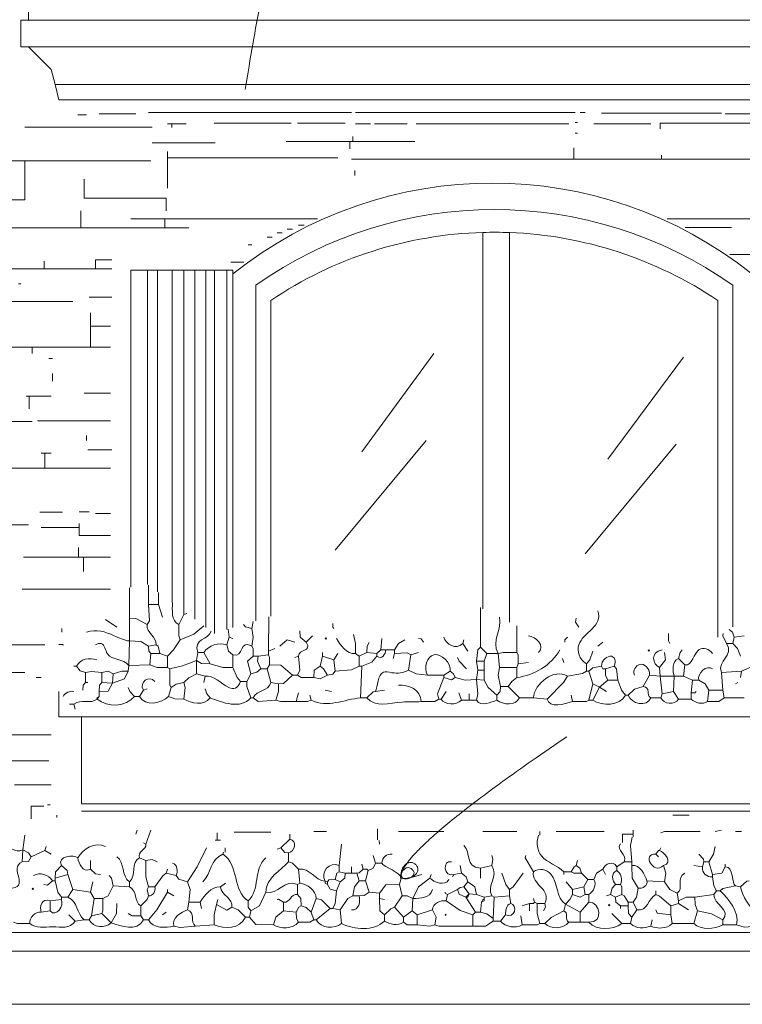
# Model space of a CAD drawing. Header units: millimetres. Extents: x 0 to 19989, y 0 to 8213.
# Tile 6 of 26: x 4023 to 6182, y 0 to 2943. Entities that reach past the tile are written whole.
import ezdxf

# ---------------------------------------------------------------- set-up
doc = ezdxf.new("R2010")
doc.units = ezdxf.units.MM
for name, color, linetype, lineweight in [('ARCH', 7, 'Continuous', 13), ('GLASS', 7, 'Continuous', 13), ('GROUND', 7, 'Continuous', 13), ('LOUVERS', 7, 'Continuous', 13), ('MASONRY', 7, 'Continuous', 13), ('PLANTS', 7, 'Continuous', 13), ('WINDOWS', 7, 'Continuous', 13)]:
    doc.layers.add(name, color=color, linetype=linetype, lineweight=lineweight)

msp = doc.modelspace()

# ---------------------------------------------------------------- linework, layer by layer
at = {"layer": 'ARCH', "color": 7, "lineweight": 13}
for p, q in [((4049.8, 2941.2), (4049.8, 3235.3)), ((4027.1, 2941.2), (4049.8, 2941.2)), ((4027.1, 2862), (4027.1, 2941.2)), ((6776, 2941.2), (4049.8, 2941.2)), ((4049.8, 2862), (4027.1, 2862)), ((6764.7, 2862), (4049.8, 2862)), ((4049.8, 2862), (4117.6, 2794.1)), ((4117.6, 2794.1), (4129, 2748.9)), ((4129, 2748.9), (4140.3, 2703.6)), ((4129, 2748.9), (6696.8, 2748.9)), ((4140.3, 2703.6), (6685.5, 2703.6)), ((4140.3, 859.7), (4140.3, 935.1)), ((4208.1, 859.7), (4140.3, 859.7)), ((6651.6, 859.7), (4208.1, 859.7)), ((4208.1, 599.5), (4208.1, 859.7)), ((6651.6, 599.5), (4208.1, 599.5)), ((4208.1, 576.9), (5995.5, 576.9)), ((5995.5, 576.9), (6651.6, 576.9)), ((2816.7, 214.9), (7873.3, 214.9)), ((2816.7, 158.4), (7873.3, 158.4))]:
    msp.add_line(p, q, dxfattribs=at)
at = {"layer": 'GLASS', "color": 7, "lineweight": 13}
for p, q in [((5045.2, 1651.6), (5260.2, 1945.7)), ((5780.5, 1629), (6006.8, 1934.4)), ((4966.1, 1357.5), (5237.6, 1685.5)), ((5712.7, 1346.2), (5984.2, 1674.2))]:
    msp.add_line(p, q, dxfattribs=at)
at = {"layer": 'GROUND', "color": 7, "lineweight": 13}
msp.add_line((2816.7, 0), (7873.3, 0), dxfattribs=at)
at = {"layer": 'LOUVERS', "color": 7, "lineweight": 13}
for p, q in [((4355.2, 2194.6), (4405.6, 2194.6)), ((4355.2, 1247.3), (4355.2, 2194.6)), ((4405.6, 2194.6), (4435.2, 2194.6)), ((4405.6, 2194.6), (4405.6, 1254.8)), ((4435.2, 2194.6), (4479.2, 2194.6)), ((4435.2, 2194.6), (4435.2, 1233)), ((4479.2, 2194.6), (4513.9, 2194.6)), ((4479.2, 2194.6), (4479.2, 1200.6)), ((4513.9, 2194.6), (4546.7, 2194.6)), ((4513.9, 2194.6), (4513.9, 1175)), ((4546.7, 2194.6), (4579.8, 2194.6)), ((4546.7, 2194.6), (4546.7, 1150.9)), ((4579.8, 2194.6), (4604.9, 2194.6)), ((4579.8, 2194.6), (4579.8, 1126.5)), ((4604.9, 2194.6), (4641.8, 2194.6)), ((4604.9, 2194.6), (4604.9, 1108.8)), ((4641.8, 2194.6), (4660.6, 2194.6)), ((4641.8, 2194.6), (4641.8, 1120.1)), ((4660.6, 2194.6), (4660.6, 2183.3)), ((4660.6, 2183.3), (4660.6, 1125.8))]:
    msp.add_line(p, q, dxfattribs=at)
at = {"layer": 'MASONRY', "color": 7, "lineweight": 13}
for p, q in [((4223.2, 2658.4), (4196.8, 2658.4)), ((4260.9, 2662.1), (4370.3, 2662.1)), ((4562.6, 2665.9), (4408, 2665.9)), ((5015.1, 2665.9), (4562.6, 2665.9)), ((5682.5, 2665.9), (5026.4, 2665.9)), ((5712.7, 2665.9), (5697.6, 2665.9)), ((5761.7, 2664), (6119.9, 2664)), ((6342.4, 2662.1), (6131.2, 2662.1)), ((4038.5, 2621.9), (4407.8, 2621.9)), ((4407.8, 2621.9), (4419.3, 2621.9)), ((4464.6, 2632), (4477.8, 2632)), ((4477.8, 2632), (4477.8, 2620.7)), ((4477.8, 2632), (4521.1, 2632)), ((4604.1, 2633.9), (4834.1, 2633.9)), ((4852.9, 2633.9), (4996.2, 2633.9)), ((5071.6, 2632), (5026.4, 2632)), ((5083, 2632), (5181, 2632)), ((5663.6, 2632), (5207.4, 2632)), ((5690, 2635.7), (5682.5, 2635.7)), ((5814.5, 2632), (5739.1, 2632)), ((5908.7, 2632), (5814.5, 2632)), ((5937, 2616.9), (5937, 2633.9)), ((5937, 2633.9), (6425.3, 2633.9)), ((5018.9, 2594.3), (5018.9, 2579.2)), ((5690, 2603.7), (5682.5, 2603.7)), ((4607.8, 2575.4), (4419.3, 2575.4)), ((4819, 2579.2), (4834.1, 2579.2)), ((4834.1, 2579.2), (5009.4, 2579.2)), ((5009.4, 2556.6), (5009.4, 2579.2)), ((5009.4, 2579.2), (5018.9, 2579.2)), ((5018.9, 2579.2), (5203.6, 2579.2)), ((4464.6, 2549), (4464.6, 2530.2)), ((5678.7, 2526.4), (5678.7, 2560.3)), ((5940.8, 2537.7), (5940.8, 2526.4)), ((3983.8, 2520.7), (4038.5, 2520.7)), ((4038.5, 2520.7), (4038.5, 2424.6)), ((4038.5, 2520.7), (4415.5, 2520.7)), ((4464.6, 2439.7), (4464.6, 2530.2)), ((4973.6, 2530.2), (4464.6, 2530.2)), ((5678.7, 2526.4), (5015.1, 2526.4)), ((5678.7, 2526.4), (5940.8, 2526.4)), ((6293.4, 2526.4), (5940.8, 2526.4)), ((5024.5, 2477.4), (5024.5, 2492.5)), ((4215.8, 2466.1), (4215.8, 2410)), ((4038.5, 2424.6), (4038.5, 2404.4)), ((4038.5, 2404.4), (3782.1, 2404.4)), ((4215.8, 2410), (4460.8, 2410)), ((4460.8, 2410), (4460.8, 2386.9)), ((4460.8, 2386.9), (4460.8, 2371.8)), ((4206.3, 2320.9), (4206.3, 2371.8)), ((4374.1, 2348.1), (4355.3, 2348.1)), ((4457, 2348.1), (4374.1, 2348.1)), ((4457, 2349.2), (4457, 2348.1)), ((4472.1, 2348.1), (4457, 2348.1)), ((4457, 2348.1), (4457, 2320.9)), ((4766.2, 2348.1), (4472.1, 2348.1)), ((4912.9, 2348.1), (4766.2, 2348.1)), ((4856.7, 2329.1), (4873.5, 2329.1)), ((6097.3, 2348.1), (5958.1, 2348.1)), ((6459.3, 2348.1), (6097.3, 2348.1)), ((4206.3, 2320.9), (3981.9, 2320.9)), ((4206.3, 2320.9), (4457, 2320.9)), ((4528.7, 2320.9), (4457, 2320.9)), ((4792.6, 2305.8), (4807.7, 2305.8)), ((4822.8, 2317.1), (4837.9, 2317.1)), ((6150.1, 2321.8), (6011.8, 2321.8)), ((4717.2, 2270), (4705.9, 2270)), ((4762.4, 2292.6), (4777.5, 2292.6)), ((6251.9, 2241.4), (6145.4, 2241.4)), ((4096.9, 2198.3), (4096.9, 2221)), ((4298.6, 2225.5), (4249.6, 2225.5)), ((4249.6, 2225.5), (4249.6, 2198.3)), ((4692.8, 2218), (4654, 2218)), ((4096.9, 2198.3), (3563.3, 2198.3)), ((4096.9, 2198.3), (4249.6, 2198.3)), ((4298.6, 2198.3), (4249.6, 2198.3)), ((4027.1, 2153.1), (4019.6, 2153.1)), ((3970.6, 2100.3), (4181.7, 2100.3)), ((4230.8, 2113.5), (4298.6, 2113.5)), ((4234.5, 2066.4), (4234.5, 2026.8)), ((4234.5, 2026.8), (4234.5, 1964.6)), ((4294.9, 2026.8), (4234.5, 2026.8)), ((4061.1, 1964.6), (4000.8, 1964.6)), ((4061.1, 1964.6), (4061.1, 1945.7)), ((4061.1, 1964.6), (4234.5, 1964.6)), ((4294.9, 1964.6), (4234.5, 1964.6)), ((4121.4, 1930.6), (4110.1, 1930.6)), ((4121.4, 1885.4), (4121.4, 1862.7)), ((4215.7, 1826.9), (4294.9, 1826.9)), ((4042.2, 1817.5), (4051.7, 1817.5)), ((4051.7, 1779.8), (4051.7, 1817.5)), ((4064.9, 1817.5), (4051.7, 1817.5)), ((4117.6, 1817.5), (4064.9, 1817.5)), ((3966.8, 1742.1), (4061.1, 1742.1)), ((4076.2, 1744), (4294.9, 1744)), ((4223.2, 1700.6), (4223.2, 1685.5)), ((4298.6, 1657.2), (4227, 1657.2)), ((4087.5, 1647.8), (4098.8, 1647.8)), ((4098.8, 1602.7), (4098.8, 1647.8)), ((4098.8, 1647.8), (4117.6, 1647.8)), ((4098.8, 1602.7), (3981.9, 1602.7)), ((4098.8, 1602.7), (4294.9, 1602.7)), ((4200.6, 1472.5), (4230.8, 1472.5)), ((4151.6, 1470.6), (4083.7, 1470.6)), ((4294.9, 1466.8), (4249.6, 1466.8)), ((3893.3, 1432.9), (4049.8, 1432.9)), ((4087.5, 1425.3), (4200.6, 1425.3)), ((4200.6, 1425.3), (4200.6, 1436.7)), ((4200.6, 1425.3), (4200.6, 1401.4)), ((4200.6, 1401.4), (4294.9, 1401.4)), ((4198.7, 1365), (4198.7, 1336.7)), ((4034.7, 1336.7), (4198.7, 1336.7)), ((4213.8, 1336.7), (4198.7, 1336.7)), ((4213.8, 1336.7), (4213.8, 1293.4)), ((4213.8, 1336.7), (4294.9, 1336.7)), ((4030.9, 1240.6), (4294.9, 1240.6)), ((4149.7, 1123.7), (4149.7, 1112.4)), ((4098.8, 1074.7), (3980, 1074.7)), ((4152.6, 1075.8), (4140.3, 1075.8)), ((3729.3, 991.7), (4038.5, 991.7)), ((4087.5, 976.6), (4072.4, 976.6)), ((4117.6, 805.1), (3889.5, 805.1)), ((3601.1, 727.8), (4110.1, 727.8)), ((4117.6, 656.1), (4008.3, 656.1)), ((4095, 591.9), (4057.3, 591.9)), ((4057.3, 591.9), (4057.3, 554.3)), ((4106.3, 595.8), (4113.9, 595.8)), ((4134.6, 558.1), (4134.6, 565.6)), ((4613.5, 512.8), (4613.5, 490.2)), ((4664.4, 514.7), (4773.8, 514.7)), ((5092.1, 524.1), (5092.1, 492.1)), ((5290.3, 516.6), (5154.6, 516.6)), ((5577.1, 516.6), (5577.1, 505.3)), ((5625.9, 516.6), (5769.2, 516.6)), ((5856, 509), (5823.8, 509)), ((5823.8, 509), (5823.8, 483.3)), ((5856, 520.4), (5856, 509)), ((5856, 500.8), (5856, 509)), ((6161.4, 516.6), (6180.2, 516.6)), ((4607.8, 490.2), (4613.5, 490.2)), ((4613.5, 490.2), (4622.9, 490.2)), ((4637.1, 467.6), (4637.1, 454.8))]:
    msp.add_line(p, q, dxfattribs=at)
at = {"layer": 'PLANTS', "color": 7, "lineweight": 13}
for points in [[(4351.8, 1245.3), (4351.4, 1153.8)], [(4408, 1195.3), (4408, 1253.1)], [(4438.2, 1230.8), (4438.2, 1195.3)], [(4408, 1195.3), (4411.6, 1146.3), (4404.2, 1135)], [(4408, 1195.3), (4438.2, 1195.3)], [(4438.2, 1195.3), (4449.5, 1157.6)], [(5399.7, 1185.9), (5399.7, 1067.1)], [(4279.8, 1150.1), (4313.7, 1127.5)], [(4404.2, 1135), (4370.3, 1152.8), (4351.4, 1153.8)], [(4351.4, 1086), (4351.4, 1153.8)], [(4513.6, 1165.2), (4498.5, 1135)], [(4513.6, 1165.2), (4513.6, 1175.2)], [(4513.6, 1165.2), (4522.6, 1168.6)], [(4767.4, 1158.3), (4766.2, 1055.8)], [(5693.8, 1127.5), (5683.8, 1142.5), (5686.3, 1153.8)], [(4502.3, 1089.7), (4498.6, 1101.1), (4498.5, 1135)], [(4573.3, 1131.3), (4543.7, 1105.9), (4502.3, 1089.7)], [(4646, 1121.4), (4649.3, 1097.3)], [(4691.9, 1135.3), (4698.3, 1128.5), (4717.2, 1123.7)], [(4720.6, 1144.1), (4717.2, 1123.7)], [(4717.2, 1070.9), (4721, 1097.3), (4717.2, 1123.7)], [(4958.5, 1138.2), (4958.5, 1127.5), (4962.3, 1123.7)], [(5509, 1052), (5509, 1131.2)], [(6142.6, 1120.5), (6152.6, 1112.2), (6157.6, 1097.3)], [(4502.3, 1089.7), (4483.3, 1059.6), (4464.6, 1040.7)], [(4641.8, 1074.7), (4649.3, 1097.3)], [(4660.6, 1093.5), (4649.3, 1097.3)], [(4800.2, 1070.9), (4822.8, 1089.6), (4845.4, 1082.2)], [(4879.3, 1082.2), (4861.7, 1097.3), (4860.5, 1116.1)], [(4898.2, 1101.1), (4879.3, 1082.2)], [(5020.3, 1105.6), (5026.2, 1078.4), (5026.4, 1048.3)], [(5105.5, 1093.1), (5101.8, 1059.6)], [(5173.5, 1089.7), (5154.7, 1078.3), (5143.3, 1059.6)], [(5214.9, 1093.5), (5222.5, 1092.3), (5230, 1082.2)], [(5350.7, 1089.7), (5346.9, 1078.4)], [(5652.3, 1082.2), (5652.3, 1089.7), (5659.9, 1097.3)], [(5961.5, 1108.6), (5961.7, 1086), (5965.3, 1078.4)], [(6135, 1078.4), (6123.8, 1101.1), (6125, 1108.5)], [(6153.8, 1078.4), (6157.6, 1097.3)], [(6187.8, 1101.1), (6157.6, 1097.3)], [(4155.4, 1074.7), (4152.6, 1073.3)], [(4349.5, 1012.4), (4351.4, 1086)], [(4351.4, 1086), (4385.4, 1084.9), (4408, 1070.9)], [(4430.6, 1074.7), (4408, 1070.9)], [(4415.5, 1048.3), (4409.2, 1055.8), (4408, 1070.9)], [(4441.9, 1048.3), (4437, 1070.7), (4430.6, 1074.7)], [(4660.6, 1044.5), (4646.7, 1055.8), (4641.8, 1074.7)], [(4717.2, 1070.9), (4720.8, 1063.3), (4721, 1040.7)], [(4785.1, 1063.3), (4766.2, 1055.8)], [(5067.2, 1081), (5061.4, 1070.9), (5060.3, 1052)], [(5101.8, 1059.6), (5090.5, 1048.3)], [(5101.8, 1059.6), (5116.9, 1059.6)], [(5143.3, 1059.6), (5116.9, 1059.6)], [(5143.3, 1048.3), (5143.3, 1059.6)], [(5362, 1055.8), (5346.9, 1078.4)], [(5388.4, 1025.6), (5392.3, 1059.6), (5399.7, 1067.1)], [(5418.6, 1048.3), (5399.7, 1067.1)], [(5750.4, 1070.9), (5765.5, 1082.2)], [(5991.7, 1033.2), (5996.7, 1052), (6003, 1059.6)], [(6153.8, 1078.4), (6135, 1078.4)], [(6153.8, 1078.4), (6167.9, 1063.3), (6176.5, 1040.7)], [(4411.8, 1014.3), (4415.5, 1048.3)], [(4441.9, 1048.3), (4415.5, 1048.3)], [(4441.9, 1048.3), (4464.6, 1040.7)], [(4464.6, 1006.8), (4464.6, 1040.7)], [(4551.3, 1027.5), (4555.1, 1052)], [(4573.9, 1052), (4555.1, 1052)], [(4592.8, 1018.1), (4573.9, 1052)], [(4660.6, 1006.8), (4660.6, 1044.5)], [(4713.4, 987.9), (4703.5, 1025.6), (4721, 1040.7)], [(4736, 1040.7), (4721, 1040.7)], [(4736, 1040.7), (4733.5, 1025.6), (4743.6, 1003)], [(4766.2, 1044.5), (4736, 1040.7)], [(4766.2, 1044.5), (4766.2, 1055.8)], [(4766.2, 1044.5), (4769.8, 1036.9), (4770, 1014.3)], [(4845.4, 1037), (4856.7, 1040.7)], [(4856.7, 1040.7), (4860.3, 999.2), (4852.9, 984.2)], [(4928.4, 1040.7), (4920.8, 1010.6)], [(4928.4, 1040.7), (4928.4, 1052)], [(4928.4, 1040.7), (4962.3, 1029.4)], [(4973.6, 1048.3), (4962.3, 1029.4)], [(5037.7, 1040.7), (5026.4, 1048.3)], [(5037.7, 1040.7), (5060.3, 1052)], [(5037.7, 1040.7), (5037.7, 1010.6)], [(5045.2, 1010.6), (5075.3, 1022.9), (5090.5, 1040.7)], [(5060.3, 1052), (5090.5, 1048.3)], [(5090.5, 1040.7), (5090.5, 1048.3)], [(5143.3, 1048.3), (5139.5, 1033.2)], [(5192.3, 1044.5), (5181, 1050.8), (5143.3, 1048.3)], [(5192.3, 1044.5), (5184.8, 999.2)], [(5214.9, 1052), (5192.3, 1044.5)], [(5358.2, 1003), (5335.8, 1025.6), (5331.8, 1037)], [(5418.6, 1048.3), (5411, 1025.6)], [(5418.6, 1048.3), (5452.5, 1048.3)], [(5509, 1052), (5467.6, 1051.9), (5452.5, 1048.3)], [(5456.3, 1006.8), (5452.5, 1048.3)], [(5512.8, 1018.1), (5512.7, 1044.5), (5509, 1052)], [(5648.6, 1021.9), (5644.8, 1033.2)], [(5716.4, 1018.1), (5726.5, 1029.4), (5735.3, 1055.8)], [(5935.1, 1006.8), (5952.8, 1029.4), (5950.2, 1052)], [(5991.7, 1033.2), (6010.6, 1014.3)], [(4185.5, 1010.6), (4193.1, 1010.6)], [(4193.1, 1010.6), (4204.4, 996.5), (4219.5, 991.7)], [(4349.5, 1012.4), (4347.7, 995.5)], [(4349.5, 1012.4), (4411.8, 1014.3)], [(4411.8, 1014.3), (4434.4, 1006.9), (4464.6, 1006.8)], [(4472.1, 1003), (4464.6, 1006.8)], [(4472.1, 1003), (4509.8, 1011.8), (4551.3, 1027.5)], [(4475.9, 946.5), (4472.2, 954), (4472.1, 1003)], [(4592.8, 1018.1), (4566.4, 1018.3), (4551.3, 1027.5)], [(4551.3, 987.9), (4551.3, 1027.5)], [(4592.8, 1018.1), (4630.5, 1006.9), (4660.6, 1006.8)], [(4683.3, 965.3), (4673, 976.6), (4660.6, 1006.8)], [(4713.4, 987.9), (4732.3, 992.6), (4743.6, 1003)], [(4743.6, 1003), (4762.4, 1003)], [(4770, 1014.3), (4762.4, 1003)], [(4773.8, 961.5), (4762.4, 1003)], [(4770, 1014.3), (4803.9, 1013.3), (4837.9, 984.2)], [(4902, 976.6), (4903.2, 999.2), (4920.8, 1010.6)], [(4920.8, 1010.6), (4931.1, 1002.9), (4943.4, 984.2)], [(4962.3, 1029.4), (4966.1, 995.5)], [(5037.7, 1010.6), (5015.1, 999.4), (4966.1, 995.5)], [(5045.2, 1010.6), (5037.7, 1010.6)], [(5041.5, 916.3), (5045.2, 1010.6)], [(5388.4, 1025.6), (5411, 1025.6)], [(5388.4, 1025.6), (5392.2, 999.2)], [(5411, 1025.6), (5411, 999.2)], [(5456.3, 1006.8), (5452.6, 984.2), (5460, 950.2)], [(5456.3, 1006.8), (5509, 1006.8)], [(5512.8, 1018.1), (5509, 1006.8)], [(5509, 1006.8), (5509, 976.6)], [(5512.8, 1018.1), (5543, 1021.9)], [(5716.4, 1018.1), (5716.4, 995.5)], [(5761.7, 1010.6), (5735.3, 1005.6), (5724, 995.5)], [(5761.7, 1010.6), (5765.5, 1003), (5773, 1003)], [(5799.4, 1010.6), (5773, 1003)], [(5780.5, 969.1), (5773.1, 984.2), (5773, 1003)], [(5810.7, 969.1), (5806.8, 1003), (5799.4, 1010.6)], [(5935.1, 1006.8), (5937, 980.4)], [(6006.8, 980.4), (6010.6, 1014.3)], [(6240.6, 1001.1), (6214.2, 1010.4), (6180.2, 995.5)], [(4268.5, 991.7), (4238.3, 995.2), (4219.5, 991.7)], [(4219.5, 991.7), (4219.5, 961.5)], [(4268.5, 991.7), (4287.3, 995.3), (4302.4, 987.9)], [(4268.5, 991.7), (4268.5, 961.5)], [(4300.5, 959.7), (4336.2, 973), (4347.7, 995.5)], [(4302.4, 987.9), (4300.5, 959.7)], [(4302.4, 987.9), (4328.8, 995.3), (4347.7, 995.5)], [(4513.6, 961.5), (4528.7, 975.6), (4551.3, 987.9)], [(4551.3, 987.9), (4577.7, 980.4)], [(4573.9, 961.5), (4577.7, 980.4)], [(4713.4, 987.9), (4702.1, 965.3)], [(4796.4, 957.8), (4811.5, 959), (4837.9, 984.2)], [(4852.9, 984.2), (4837.9, 984.2)], [(4902, 976.6), (4864.3, 976.8), (4852.9, 984.2)], [(4902, 976.6), (4920.8, 973), (4943.4, 984.2)], [(4943.4, 984.2), (4958.5, 987), (4966.1, 995.5)], [(5184.8, 999.2), (5207.4, 988.1), (5241.3, 984.2)], [(5241.3, 984.2), (5290.3, 984.2)], [(5275.3, 912.5), (5271.6, 927.6), (5290.3, 976.6)], [(5290.3, 984.2), (5309.2, 995.5)], [(5290.3, 984.2), (5290.3, 976.6)], [(5290.3, 976.6), (5313, 970.3), (5324.3, 976.6)], [(5309.2, 995.5), (5319.5, 987.8), (5324.3, 976.6)], [(5388.4, 971), (5354.4, 969.2), (5324.3, 976.6)], [(5388.4, 971), (5392.2, 999.2)], [(5392.2, 999.2), (5411, 999.2)], [(5411, 969.1), (5411, 999.2)], [(5482.7, 950.2), (5494, 965.3), (5509, 976.6)], [(5599.5, 912.5), (5648.4, 961.5), (5659.9, 980.4)], [(5659.9, 980.4), (5705.1, 989), (5716.4, 995.5)], [(5724, 995.5), (5716.4, 995.5)], [(5724, 995.5), (5735.3, 957.8)], [(5886.1, 950.2), (5905, 984.2)], [(5905, 984.2), (5937, 980.4)], [(5978.5, 980.4), (5937, 980.4)], [(5942.7, 927.6), (5937, 980.4)], [(5978.5, 980.4), (5976.6, 935.1)], [(5978.5, 980.4), (6006.8, 980.4)], [(6006.8, 980.4), (6033.2, 969.1)], [(6180.2, 995.5), (6119.9, 991.7)], [(6123.7, 938.9), (6119.9, 991.7)], [(6180.2, 995.5), (6176.5, 976.6)], [(4211.9, 938.9), (4213, 954), (4219.5, 961.5)], [(4227, 961.5), (4219.5, 961.5)], [(4268.5, 961.5), (4262.1, 954), (4260.9, 935.1)], [(4300.5, 959.7), (4287.3, 936.3), (4260.9, 935.1)], [(4268.5, 961.5), (4300.5, 959.7)], [(4347.7, 946.5), (4352.5, 935.1), (4366.5, 920.1)], [(4392.9, 938.9), (4404.2, 942.7)], [(4475.9, 946.5), (4468.3, 920.1)], [(4475.9, 946.5), (4491, 956.6), (4513.6, 961.5)], [(4513.6, 961.5), (4517.3, 946.5), (4513.6, 912.5)], [(4592.8, 916.3), (4582.5, 927.6), (4577.7, 942.7)], [(4683.3, 965.3), (4702.1, 965.3)], [(4702.1, 965.3), (4702.3, 950.2), (4713.4, 916.3)], [(4773.8, 961.5), (4796.4, 957.8)], [(4796.4, 957.8), (4796.2, 935.1), (4788.8, 908.7)], [(5411, 969.1), (5388.4, 971)], [(5388.4, 908.7), (5392.2, 927.6), (5388.4, 971)], [(5448.7, 923.8), (5422.5, 946.5), (5411, 969.1)], [(5448.7, 923.8), (5458.8, 935.1), (5460, 950.2)], [(5482.7, 950.2), (5460, 950.2)], [(5482.7, 950.2), (5516.6, 916.3)], [(5724, 908.7), (5735.3, 957.8)], [(5756, 948.3), (5735.3, 957.8)], [(5735.3, 908.7), (5756, 948.3)], [(5756, 948.3), (5780.5, 969.1)], [(5756, 948.3), (5776.8, 935.1)], [(5780.5, 969.1), (5810.7, 969.1)], [(5833.3, 923.8), (5821.1, 938.9), (5810.7, 969.1)], [(5886.1, 950.2), (5859.7, 941.5), (5840.9, 923.8)], [(6029.4, 931.4), (6033.2, 969.1)], [(6033.2, 969.1), (6052, 969.1)], [(6082.2, 938.9), (6070.9, 957.8), (6052, 969.1)], [(6168.9, 961.5), (6161.4, 957.8)], [(4260.9, 920.1), (4253.4, 916.3), (4255.3, 912.5)], [(4260.9, 920.1), (4255.3, 912.5)], [(4260.9, 920.1), (4260.9, 935.1)], [(4381.6, 920.1), (4366.5, 920.1)], [(4381.6, 920.1), (4392.9, 938.9)], [(4513.6, 912.5), (4487.2, 912.7), (4468.3, 920.1)], [(4721, 916.3), (4713.4, 916.3)], [(4721, 916.3), (4736, 905.1), (4788.8, 908.7)], [(4849.2, 905), (4856.7, 931.4)], [(4894.4, 908.7), (4890.6, 923.8)], [(4954.8, 935.1), (4935.9, 938.9)], [(5041.5, 916.3), (5060.3, 916.3)], [(5060.3, 916.3), (5079.2, 933.9), (5086.7, 935.1)], [(5113.1, 938.9), (5086.7, 935.1)], [(5275.3, 912.5), (5264, 905.1), (5222.5, 905)], [(5275.3, 912.5), (5282.8, 912.5)], [(5297.9, 935.1), (5282.8, 912.5)], [(5343.1, 908.7), (5335.6, 931.4)], [(5365.8, 927.6), (5365.8, 908.7)], [(5448.7, 923.8), (5448.7, 908.7)], [(5516.6, 916.3), (5558.1, 916.3)], [(5599.5, 912.5), (5558.1, 916.3)], [(5675, 905), (5671.2, 923.8)], [(5833.3, 923.8), (5840.9, 923.8)], [(5938.9, 916.3), (5908.7, 916.3)], [(5942.7, 927.6), (5938.9, 916.3)], [(5942.7, 927.6), (5976.6, 935.1)], [(5976.6, 935.1), (5991.7, 912.5)], [(6029.4, 912.5), (5991.7, 912.5)], [(6044.5, 935.1), (6040.7, 931.4), (6029.4, 931.4)], [(6029.4, 931.4), (6029.4, 912.5)], [(6078.4, 905), (6082.2, 938.9)], [(6078.4, 905), (6112.4, 905.1), (6127.5, 916.3)], [(6123.7, 938.9), (6082.2, 938.9)], [(6123.7, 938.9), (6127.5, 916.3)], [(6187.8, 916.3), (6127.5, 916.3)], [(4172.6, 897.4), (4185.5, 897.4)], [(4189.4, 882.4), (4185.5, 897.4)], [(4849.2, 905), (4803.9, 905.1), (4788.8, 908.7)], [(4894.4, 908.7), (4883.1, 905.1), (4849.2, 905)], [(5343.1, 908.7), (5365.8, 908.7)], [(5388.4, 908.7), (5365.8, 908.7)], [(5675, 905), (5716.4, 905.1), (5724, 908.7)], [(5735.3, 908.7), (5724, 908.7)], [(5974.7, 565.6), (6023.1, 565.6)], [(4032.8, 461.9), (4038.5, 505.3)], [(4370.3, 509), (4374.1, 520.4)], [(4400.5, 478.9), (4415.5, 520.4)], [(4830.3, 509), (4830.3, 494)], [(4902, 516.6), (4939.7, 516.6)], [(5407.2, 516.6), (5509, 516.6)], [(6055.8, 516.6), (5950.2, 516.6), (5938.9, 512.8)], [(6101.1, 516.6), (6119.9, 520.4)], [(4098.8, 460), (4102.6, 471.3)], [(4400.5, 478.9), (4392.9, 482.7)], [(4803.9, 467.6), (4830.3, 494)], [(4984.9, 478.9), (4977.4, 414.8)], [(5097.5, 490), (5098, 478.9)], [(5852.2, 426.1), (5848.6, 475.1), (5853.3, 499.4)], [(6082.2, 426.1), (6096.2, 448.7), (6101.1, 471.3)], [(4030.9, 426.1), (4032.8, 461.9)], [(4032.8, 461.9), (4049.6, 452.3), (4057.3, 441.2)], [(4098.8, 460), (4057.3, 441.2)], [(4098.8, 460), (4117.6, 448.7)], [(4524.9, 365.8), (4554, 411), (4581.4, 467.6)], [(4632.5, 454.8), (4630.5, 448.7)], [(4792.6, 463.8), (4803.9, 467.6)], [(4826.5, 452.5), (4815.4, 453.7), (4803.9, 467.6)], [(4826.5, 452.5), (4826.5, 426.1)], [(5086.7, 422.3), (5079.2, 444.9)], [(5433.6, 444.9), (5437.1, 433.6), (5433.6, 414.8)], [(5535.4, 444.9), (5533.9, 437.4), (5558.1, 395.9)], [(5923.8, 448.7), (5931.4, 460), (5935.1, 460)], [(5923.8, 448.7), (5931.4, 441.2)], [(5938.9, 467.6), (5935.1, 460)], [(6067.1, 426.1), (6065.9, 433.6), (6052, 448.7)], [(4030.9, 426.1), (4049.8, 427.3), (4057.3, 441.2)], [(4147.8, 414.8), (4130.2, 395.9), (4129, 377.1)], [(4166.7, 388.4), (4165.5, 399.7), (4147.8, 414.8)], [(4234.5, 429.9), (4234.5, 403.5)], [(4400.5, 429.9), (4381.6, 437.4)], [(4400.5, 429.9), (4419.3, 432.4), (4434.4, 426.1)], [(4408, 350.7), (4400.6, 380.8), (4400.5, 429.9)], [(4826.5, 426.1), (4837.9, 422.2), (4856.7, 403.5)], [(4977.4, 395.9), (4977.4, 414.8)], [(5045.2, 418.6), (5049, 403.5)], [(5086.7, 422.3), (5079.2, 407.4), (5064.1, 399.7)], [(5086.7, 422.3), (5105.6, 422.3)], [(5339.4, 414.8), (5343.1, 392.2)], [(5399.7, 407.2), (5433.6, 414.8)], [(5671.2, 395.9), (5679.8, 410.9), (5686.3, 414.8)], [(5690, 429.9), (5686.3, 414.8)], [(5701.4, 392.2), (5696.4, 407.2), (5686.3, 414.8)], [(5806.9, 411), (5829.6, 426.1)], [(5852.2, 426.1), (5829.6, 426.1)], [(5852.2, 426.1), (5852.2, 414.8)], [(5871, 346.9), (5853.2, 377.1), (5852.2, 414.8)], [(5950.2, 365.8), (5953.8, 392.2), (5946.5, 414.8)], [(6063.3, 411), (6037, 414.8)], [(6067.1, 426.1), (6063.3, 411)], [(6067.1, 426.1), (6082.2, 426.1)], [(6082.2, 426.1), (6093.5, 388.4)], [(6131.2, 418.6), (6131.2, 411)], [(4166.7, 388.4), (4129, 377.1)], [(4166.7, 388.4), (4181.7, 343.1)], [(4264.7, 388.4), (4249.6, 389.6), (4234.5, 403.5)], [(4302.4, 354.4), (4297.4, 377.1), (4291.1, 384.6)], [(4460.8, 392.2), (4450.5, 384.5), (4426.8, 350.7)], [(4460.8, 392.2), (4464.6, 403.5)], [(4460.8, 392.2), (4491, 384.6)], [(4524.9, 365.8), (4498.5, 374.4), (4491, 384.6)], [(4856.7, 403.5), (4860.5, 362)], [(4977.4, 395.9), (4971, 392), (4966.1, 373.3)], [(4996.2, 392.2), (4977.4, 395.9)], [(4996.2, 392.2), (4995, 377.1), (4981.1, 365.8)], [(4996.2, 392.2), (5015.1, 392.2)], [(5015.1, 392.2), (5015.1, 411)], [(5015.1, 392.2), (5030.2, 392.2)], [(5030.2, 392.2), (5037.7, 393.4), (5049, 403.5)], [(5037.7, 369.5), (5030.2, 392.2)], [(5064.1, 399.7), (5060.3, 403.5), (5049, 403.5)], [(5056.6, 369.5), (5064.1, 399.7)], [(5248.9, 377.1), (5252.6, 388.4)], [(5320.5, 388.4), (5316.7, 380.8)], [(5320.5, 388.4), (5343.1, 392.2)], [(5343.1, 392.2), (5357, 380.8), (5362, 365.8)], [(5399.7, 407.2), (5399.7, 377.1)], [(5463.8, 392.2), (5476.2, 358.2), (5486.4, 343.1)], [(5486.4, 343.1), (5497.6, 350.8), (5527.9, 392.2)], [(5671.2, 395.9), (5648.6, 395.9)], [(5648.6, 388.4), (5648.6, 395.9)], [(5701.4, 392.2), (5678.7, 392.3), (5671.2, 395.9)], [(5701.4, 392.2), (5720.2, 373.3)], [(5765.5, 403.5), (5746.8, 392.2), (5739.1, 373.3)], [(5765.5, 403.5), (5773, 388.4)], [(5806.9, 399.7), (5806.9, 411)], [(6131.2, 411), (6120.6, 391.5), (6093.5, 388.4)], [(6093.5, 380.8), (6093.5, 388.4)], [(4095, 358.2), (4106.3, 355.7), (4121.4, 369.5)], [(4121.4, 369.5), (4129, 369.5)], [(4129, 377.1), (4129, 369.5)], [(4147.8, 320.5), (4137.7, 335.6), (4129, 369.5)], [(4234.5, 335.6), (4242.1, 365.8)], [(4272.2, 316.7), (4287.2, 324.4), (4302.4, 354.4)], [(4351.4, 350.7), (4302.4, 354.4)], [(4351.4, 365.8), (4351.4, 350.7)], [(4524.9, 365.8), (4532.3, 343.1), (4528.7, 305.4)], [(4622.9, 350.7), (4638, 362)], [(4860.5, 362), (4852.9, 358.2)], [(4852.9, 358.2), (4852.9, 328.1)], [(4935.9, 367.6), (4943.4, 365.8)], [(4935.9, 367.6), (4935.9, 362), (4943.4, 358.2)], [(4966.1, 373.3), (4947.4, 372.1), (4943.4, 365.8)], [(4943.4, 358.2), (4943.4, 365.8)], [(4943.4, 358.2), (4951, 344.3), (4969.8, 339.4)], [(4981.1, 365.8), (4966.1, 373.3)], [(4981.1, 365.8), (4969.8, 339.4)], [(5037.7, 369.5), (5023.8, 350.7), (5018.9, 324.3)], [(5037.7, 369.5), (5056.6, 369.5)], [(5056.6, 369.5), (5067.9, 335.6)], [(5158.4, 358.2), (5116.9, 357), (5098, 331.8)], [(5165.9, 324.3), (5158.4, 358.2)], [(5198, 316.7), (5215.1, 350.7), (5248.9, 377.1)], [(5350.7, 350.7), (5362, 365.8)], [(5388.4, 328.1), (5383.4, 350.7), (5362, 365.8)], [(5656.1, 365.8), (5675, 343.1)], [(5720.2, 373.3), (5708.9, 350.7)], [(5720.2, 373.3), (5739.1, 373.3)], [(5803.2, 358.2), (5793.1, 346.9), (5788.1, 328.1)], [(5803.2, 358.2), (5818.3, 358.2)], [(5818.3, 358.2), (5821.9, 350.7), (5822, 328.1)], [(5897.4, 369.5), (5950.2, 365.8)], [(5950.2, 365.8), (5965.5, 343.3), (5987.9, 331.8)], [(6093.5, 380.8), (6097.4, 354.4), (6104.8, 339.4)], [(6116.1, 339.4), (6123.7, 345.7), (6161.4, 354.4)], [(6176.5, 350.7), (6161.4, 354.4)], [(6202.9, 369.5), (6195.3, 368.3), (6176.5, 350.7)], [(4166.7, 320.5), (4181.7, 343.1)], [(4181.7, 343.1), (4234.5, 335.6)], [(4234.5, 335.6), (4245.9, 316.7)], [(4408, 324.3), (4404.1, 313), (4385.4, 294.1)], [(4408, 350.7), (4404.4, 343.1), (4408, 324.3)], [(4408, 350.7), (4426.8, 350.7)], [(4408, 252.6), (4433.3, 282.8), (4464.6, 335.6)], [(4464.6, 335.6), (4464.6, 343.1)], [(4464.6, 335.6), (4483.4, 324.3)], [(4713.4, 279), (4739.7, 294.3), (4758.7, 335.6)], [(4864.3, 294.1), (4863, 316.7), (4852.9, 328.1)], [(4969.8, 339.4), (4965.9, 301.7), (4958.5, 286.6)], [(4981.1, 282.8), (5003.9, 316.6), (5018.9, 324.3)], [(5018.9, 324.3), (5037.7, 324.3)], [(5037.7, 324.3), (5052.8, 325.5), (5067.9, 335.6)], [(5098, 331.8), (5067.9, 335.6)], [(5098, 316.7), (5098, 331.8)], [(5165.9, 324.3), (5143.3, 290.3)], [(5165.9, 324.3), (5181, 324.1), (5198, 316.7)], [(5294.1, 335.6), (5294.1, 331.8), (5301.7, 328.1)], [(5297.9, 309.2), (5301.7, 328.1)], [(5331.8, 343.1), (5301.7, 328.1)], [(5331.8, 343.1), (5339.4, 349.5), (5350.7, 350.7)], [(5356.3, 320.5), (5335.8, 329.1), (5331.8, 343.1)], [(5365.8, 329.9), (5350.7, 350.7)], [(5365.8, 329.9), (5362, 320.5), (5356.3, 320.5)], [(5365.8, 329.9), (5356.3, 320.5)], [(5365.8, 329.9), (5388.4, 328.1)], [(5388.4, 328.1), (5411, 320.5)], [(5433.6, 324.3), (5411, 320.5)], [(5433.6, 324.3), (5441.2, 320.5)], [(5486.4, 324.3), (5441.2, 320.5)], [(5486.4, 324.3), (5486.4, 343.1)], [(5486.4, 324.3), (5490.2, 301.7)], [(5654.2, 299.8), (5667.3, 313), (5675, 328.1)], [(5675, 343.1), (5708.9, 350.7)], [(5675, 328.1), (5675, 343.1)], [(5675, 328.1), (5697.6, 320.7), (5712.7, 328.1)], [(5712.7, 328.1), (5708.9, 350.7)], [(5724, 328.1), (5712.7, 328.1)], [(5724, 328.1), (5724, 305.4)], [(5788.1, 328.1), (5776.8, 324.3)], [(5803.2, 320.5), (5788.1, 328.1)], [(5803.2, 320.5), (5822, 328.1)], [(5840.9, 305.4), (5829.4, 324.1), (5822, 328.1)], [(5871, 346.9), (5866.1, 320.5), (5856, 305.4)], [(5923.8, 328.1), (5923.8, 339.4)], [(5969.1, 294.1), (5935.1, 323.2), (5923.8, 328.1)], [(5991.7, 309.2), (5987.9, 331.8)], [(6040.7, 320.5), (6097.3, 328.1)], [(6104.8, 339.4), (6097.3, 328.1)], [(6116.1, 339.4), (6104.8, 339.4)], [(4113.9, 309.2), (4147.8, 313)], [(4113.9, 279), (4113.9, 309.2)], [(4147.8, 320.5), (4166.7, 320.5)], [(4147.8, 320.5), (4147.8, 313)], [(4238.3, 264), (4245.9, 316.7)], [(4272.2, 316.7), (4245.9, 316.7)], [(4272.2, 316.7), (4272.1, 279), (4268.5, 271.5)], [(4296.8, 243.2), (4312.7, 271.5), (4313.7, 301.7)], [(4528.7, 305.4), (4524.9, 282.8)], [(4528.7, 305.4), (4562.6, 305.4)], [(4566.4, 286.6), (4562.6, 305.4)], [(4604.1, 237.6), (4604.2, 267.7), (4611.6, 297.9)], [(4615.4, 313), (4611.6, 297.9)], [(4656.9, 290.3), (4641.8, 281.1), (4611.6, 297.9)], [(4705.9, 309.2), (4706, 290.3), (4713.4, 279)], [(4792.6, 313), (4796.5, 314.5), (4811.5, 305.4)], [(4811.5, 279), (4811.5, 305.4)], [(4894.4, 275.3), (4909.5, 316.7)], [(4951, 286.6), (4924.6, 311.9), (4909.5, 316.7)], [(5098, 316.7), (5113.1, 313)], [(5098, 316.7), (5099.2, 279), (5113.1, 267.7)], [(5196.1, 279), (5198, 316.7)], [(5297.9, 309.2), (5339.4, 280.2), (5377.1, 267.7)], [(5356.3, 320.5), (5384.6, 275.3)], [(5399.7, 275.3), (5403.5, 305.4)], [(5411, 313), (5407.2, 313), (5403.5, 305.4)], [(5411, 313), (5411, 309.2), (5403.5, 305.4)], [(5411, 313), (5411, 320.5)], [(5437.4, 256.4), (5441.2, 320.5)], [(5524.1, 294.1), (5546.8, 301.7)], [(5561.8, 305.4), (5558.1, 301.7), (5546.8, 301.7)], [(5546.8, 279), (5546.8, 301.7)], [(5558.1, 316.7), (5561.8, 305.4)], [(5569.4, 301.7), (5561.8, 305.4)], [(5569.4, 301.7), (5592, 301.7)], [(5569.4, 301.7), (5569.5, 271.5), (5576.9, 241.3)], [(5588.2, 279), (5594.6, 290.3), (5592, 301.7)], [(5654.2, 299.8), (5648.6, 279)], [(5654.2, 299.8), (5697.6, 275.3)], [(5724, 305.4), (5697.6, 275.3)], [(5803.2, 320.5), (5804.4, 305.4), (5818.3, 294.1)], [(5840.9, 305.4), (5856, 305.4)], [(5840.9, 305.4), (5840.9, 294.1)], [(5867.3, 282.8), (5856, 305.4)], [(5969.1, 294.1), (5991.7, 301.7)], [(5991.7, 309.2), (6014.3, 320.4), (6040.7, 320.5)], [(5991.7, 309.2), (5991.7, 301.7)], [(6021.9, 282.8), (5991.7, 301.7)], [(6040.7, 320.5), (6040.9, 297.9), (6048.3, 279)], [(4113.9, 279), (4087.5, 275.3)], [(4189.3, 248.9), (4170.4, 267.7)], [(4238.3, 264), (4268.5, 271.5)], [(4296.8, 243.2), (4268.5, 271.5)], [(4385.4, 264), (4359, 264.1), (4347.7, 271.5)], [(4385.4, 264), (4385.4, 294.1)], [(4460.8, 275.3), (4449.5, 267.7)], [(4698.3, 260.2), (4675.7, 282.7), (4656.9, 290.3)], [(4713.4, 279), (4709.7, 260.2)], [(4811.5, 279), (4789, 260.2), (4781.3, 237.6)], [(4811.5, 279), (4849.2, 275.3)], [(4864.3, 294.1), (4856.9, 290.2), (4849.2, 275.3)], [(4856.7, 245.1), (4850.2, 256.4), (4849.2, 275.3)], [(4864.3, 294.1), (4879.3, 289.1), (4894.4, 275.3)], [(4902, 252.6), (4894.4, 275.3)], [(4951, 286.6), (4909.5, 252.6)], [(4951, 286.6), (4958.5, 286.6)], [(4981.1, 282.8), (4958.5, 286.6)], [(4984.9, 241.3), (4981.1, 282.8)], [(5143.3, 290.3), (5132, 285.5), (5113.1, 267.7)], [(5113.1, 267.7), (5113.1, 248.9)], [(5143.3, 290.3), (5169.7, 260.2)], [(5196.1, 279), (5169.7, 260.2)], [(5196.1, 279), (5211.2, 267.7)], [(5256.4, 282.8), (5211.2, 267.7)], [(5211.2, 267.7), (5211.2, 237.6)], [(5264, 237.6), (5267.6, 260.2), (5256.4, 282.8)], [(5384.6, 275.3), (5377.1, 267.7)], [(5377.1, 233.8), (5377.1, 267.7)], [(5399.7, 275.3), (5384.6, 275.3)], [(5437.4, 256.4), (5418.6, 270.3), (5399.7, 275.3)], [(5475.1, 267.7), (5460, 248.9)], [(5648.6, 279), (5610.9, 259.1), (5592, 241.3)], [(5697.6, 245.1), (5697.6, 275.3)], [(5791.9, 271.5), (5822, 241.3)], [(5818.3, 294.1), (5840.9, 294.1)], [(5818.3, 294.1), (5818.3, 286.6)], [(5852.2, 260.2), (5842.1, 271.5), (5840.9, 294.1)], [(5852.2, 260.2), (5867.3, 282.8)], [(5969.1, 267.7), (5927.8, 272.7), (5923.8, 282.8)], [(5969.1, 294.1), (5969.1, 267.7)], [(5969.1, 267.7), (5972.9, 241.3)], [(6048.3, 279), (6037, 241.3)], [(6123.7, 252.6), (6089.7, 270.4), (6048.3, 279)], [(4053.5, 241.3), (4015.8, 241.5), (4004.5, 245.1)], [(4189.3, 248.9), (4215.7, 252.6)], [(4215.7, 252.6), (4230.8, 252.6)], [(4238.3, 264), (4230.8, 252.6)], [(4385.4, 264), (4392.9, 252.6)], [(4408, 252.6), (4392.9, 252.6)], [(4604.1, 237.6), (4547.5, 233.8)], [(4698.3, 260.2), (4709.7, 260.2)], [(4709.7, 260.2), (4728.5, 238.8), (4781.3, 237.6)], [(4856.7, 245.1), (4890.6, 245.3), (4902, 252.6)], [(4902, 252.6), (4909.5, 252.6)], [(5169.7, 245.1), (5169.7, 260.2)], [(5169.7, 245.1), (5181, 237.7), (5211.2, 237.6)], [(5264, 237.6), (5248.9, 233.8), (5211.2, 237.6)], [(5264, 237.6), (5275.3, 233.8), (5377.1, 233.8)], [(5377.1, 233.8), (5414.8, 233.9), (5437.4, 248.9)], [(5437.4, 256.4), (5437.4, 248.9)], [(5460, 248.9), (5437.4, 248.9)], [(5520.4, 264), (5524.1, 237.6)], [(5524.1, 237.6), (5569.4, 237.7), (5576.9, 241.3)], [(5576.9, 241.3), (5592, 241.3)], [(5697.6, 245.1), (5663.6, 245.1)], [(5697.6, 245.1), (5724, 245.1)], [(5848.4, 241.3), (5822, 241.3)], [(5852.2, 260.2), (5848.4, 241.3)], [(5908.7, 233.8), (5912.5, 252.6)], [(5972.9, 241.3), (6037, 241.3)], [(6123.7, 252.6), (6123.7, 237.6)], [(6165.2, 237.6), (6123.7, 237.6)], [(6165.2, 237.6), (6187.8, 230.2), (6225.5, 233.8)], [(4483.4, 233.8), (4502.3, 230), (4547.5, 233.8)]]:
    msp.add_lwpolyline(points, dxfattribs=at)
for points in [[(4935.9, 1093.5), (4937.8, 1095.4), (4939.7, 1093.5), (4937.8, 1091.6)], [(5901.2, 1057.7), (5903.1, 1059.6), (5905, 1057.7), (5903.1, 1055.8)], [(4061.1, 345), (4063, 346.9), (4064.9, 345), (4063, 343.1)], [(5782.4, 296), (5784.3, 297.9), (5786.2, 296), (5784.3, 294.1)], [(5294.1, 267.7), (5296, 269.6), (5297.9, 267.7), (5296, 265.8)]]:
    msp.add_lwpolyline(points, close=True, dxfattribs=at)
for points, knots in [([(4964.8, 3547.4), (4958.3, 3595), (4916, 3586.7), (4910.2, 3530.7), (4964.8, 3547.4), (4958.3, 3595), (4916, 3586.7)], [-0.831347, -0.516022, -0.236747, 0, 0.168653, 0.483978, 0.763253, 1, 1.168653, 1.483978, 1.763253]), ([(5750.4, 1176.5), (5768.3, 1129.9), (5673.5, 1102.8), (5695, 1031.2), (5716.4, 1018.1)], [0, 0, 0, 0, 0.660388, 1, 1, 1, 1]), ([(4223.2, 1112.4), (4252.2, 1122.7), (4295.2, 1107.9), (4335.2, 1087.6), (4351.4, 1086)], [0, 0, 0, 0, 0.630467, 1, 1, 1, 1]), ([(4349.5, 1012.4), (4333.9, 1034.8), (4281.2, 1022.9), (4277.2, 1082.1), (4255.8, 1078.2), (4249.6, 1074.7)], [0, 0, 0, 0, 0.590837, 0.881453, 1, 1, 1, 1]), ([(6093.5, 1048.3), (6083.3, 1062.2), (6038.6, 1076), (6033.7, 1011.4), (6010.6, 1014.3)], [0, 0, 0, 0, 0.404442, 1, 1, 1, 1]), ([(5241.3, 984.2), (5229.1, 1006.4), (5253.7, 1077.4), (5312.9, 1020.1), (5309.2, 995.5)], [0, 0, 0, 0, 0.477272, 1, 1, 1, 1]), ([(5761.7, 1010.6), (5760.4, 1028.1), (5792, 1053.4), (5806.8, 1027.2), (5799.4, 1010.6)], [0, 0, 0, 0, 0.57825, 1, 1, 1, 1]), ([(5905, 984.2), (5906.6, 1004.8), (5876.2, 1031.2), (5854, 998), (5859.7, 984.2)], [0, 0, 0, 0, 0.559148, 1, 1, 1, 1]), ([(4683.3, 965.3), (4675.6, 942.5), (4640.7, 939), (4602.2, 985.4), (4577.7, 980.4)], [0, 0, 0, 0, 0.38958, 1, 1, 1, 1]), ([(5184.8, 999.2), (5170.4, 989.7), (5142.9, 987.9), (5095.1, 1001), (5091.3, 949.4), (5086.7, 935.1)], [0, 0, 0, 0, 0.356849, 0.547429, 1, 1, 1, 1]), ([(5060.3, 916.3), (5086.5, 885.4), (5148.6, 909.6), (5204.6, 902.2), (5222.5, 905)], [0, 0, 0, 0, 0.659647, 1, 1, 1, 1]), ([(5224.8, 388.4), (5149.5, 358), (5168.9, 424.2), (5205.6, 425.5), (5224.8, 388.4), (5149.5, 358), (5168.9, 424.2)], [-0.70296, -0.54759, -0.344416, 0, 0.29704, 0.45241, 0.655584, 1, 1.29704, 1.45241, 1.655584]), ([(5573.4, 505.3), (5565.7, 481.6), (5574.2, 430.1), (5630.4, 415), (5648.6, 395.9)], [0, 0, 0, 0, 0.447871, 1, 1, 1, 1]), ([(5105.6, 422.3), (5111.7, 408), (5174.8, 393.6), (5159.1, 365.7), (5158.4, 358.2)], [0, 0, 0, 0, 0.782472, 1, 1, 1, 1]), ([(5654.2, 299.8), (5625.2, 317), (5636.4, 390.7), (5575.5, 409.3), (5558.1, 395.9)], [0, 0, 0, 0, 0.640887, 1, 1, 1, 1]), ([(4053.5, 241.3), (4072.4, 226.7), (4122.9, 236.9), (4173.1, 225), (4189.3, 248.9)], [0, 0, 0, 0, 0.487878, 1, 1, 1, 1])]:
    msp.add_open_spline(points, degree=3, knots=knots, dxfattribs=at)
for points in [[(4479.8, 1200.2), (4479.8, 1180.5), (4474.6, 1145.3), (4498.5, 1135)], [(5452.5, 1048.3), (5432.2, 1087.3), (5465.6, 1119.9), (5456.3, 1157.6)], [(4430.6, 1074.7), (4433.6, 1099.1), (4400.7, 1109.3), (4404.2, 1135)], [(4595.6, 1114.9), (4585.6, 1088.6), (4542.7, 1093.8), (4555.1, 1052)], [(4717.2, 1070.9), (4679, 1093.2), (4693.5, 1035.5), (4660.6, 1044.5)], [(4969.8, 1093.5), (4981.3, 1073.8), (5000.2, 1046.5), (5026.4, 1048.3)], [(5290.3, 1097.3), (5296.5, 1075), (5327.3, 1058.8), (5346.9, 1078.4)], [(5543, 1101.1), (5564.6, 1099.7), (5595.1, 1071.1), (5573.2, 1052)], [(4573.9, 1052), (4587.6, 1073.8), (4617.9, 1082.9), (4641.8, 1074.7)], [(4856.7, 1040.7), (4855.7, 1063.2), (4898.1, 1051.4), (4879.3, 1082.2)], [(5090.5, 1040.7), (5105.3, 1028), (5117, 1048), (5116.9, 1059.6)], [(5509, 976.6), (5561.1, 984.1), (5610.9, 1013), (5637.3, 1059.6)], [(5935.1, 1006.8), (5913.8, 1015.7), (5906.1, 1053.5), (5942.7, 1059.6)], [(6119.9, 991.7), (6105.8, 1028), (6158.3, 1040.9), (6135, 1078.4)], [(4253.4, 1029.4), (4232.9, 1037.2), (4202.9, 1032.8), (4193.1, 1010.6)], [(5991.7, 1033.2), (5971, 1027.9), (5974.7, 992.2), (5978.5, 980.4)], [(5659.9, 980.4), (5620.9, 1006), (5560.8, 958.6), (5558.1, 916.3)], [(6093.5, 1003), (6074.1, 1016.1), (6047.8, 989.3), (6052, 969.1)], [(4392.9, 938.9), (4378.1, 962.3), (4411.2, 986.2), (4426.8, 965.3)], [(4773.8, 961.5), (4766, 934), (4731.9, 941.1), (4721, 916.3)], [(5222.5, 905), (5222.3, 940.1), (5184.9, 956.6), (5154.6, 954)], [(5886.1, 950.2), (5909.5, 947.7), (5893.7, 924.4), (5908.7, 916.3)], [(4153.5, 919.7), (4157.8, 931.8), (4173.9, 937.2), (4185.5, 935.1)], [(4255.3, 912.5), (4234.1, 896), (4206.5, 914.2), (4185.5, 897.4)], [(4255.3, 912.5), (4285, 885.4), (4341.3, 888.9), (4366.5, 920.1)], [(4381.6, 920.1), (4397.5, 887.6), (4447.9, 900.5), (4468.3, 920.1)], [(4513.6, 912.5), (4536.8, 899.9), (4573.3, 890.5), (4592.8, 916.3)], [(4713.4, 916.3), (4684.2, 880.3), (4627.5, 901.9), (4592.8, 916.3)], [(5041.5, 916.3), (4992.9, 911.1), (4943, 885.3), (4894.4, 908.7)], [(5282.8, 912.5), (5294, 893.8), (5327.8, 893.7), (5343.1, 908.7)], [(5516.6, 916.3), (5504.1, 890.5), (5468.5, 895.4), (5448.7, 908.7)], [(5599.5, 912.5), (5605.6, 884), (5651.6, 897.1), (5675, 905)], [(5735.3, 908.7), (5764.3, 890.3), (5814.3, 891.4), (5833.3, 923.8)], [(5840.9, 923.8), (5849.9, 898.7), (5897.5, 886.4), (5908.7, 916.3)], [(5938.9, 916.3), (5946.1, 896.5), (5981.2, 893.7), (5991.7, 912.5)], [(6029.4, 912.5), (6041.3, 899.9), (6063.5, 895.1), (6078.4, 905)], [(5448.7, 908.7), (5432.2, 903.7), (5401, 888.2), (5388.4, 908.7)], [(4032.8, 461.9), (4008.8, 449.6), (3992.8, 476.2), (3970.6, 471.3)], [(4279.8, 471.3), (4247.6, 486), (4212.8, 466.4), (4196.8, 437.4)], [(4400.5, 478.9), (4402.3, 461.2), (4373.4, 457.4), (4381.6, 437.4)], [(4826.5, 452.5), (4845.5, 457.3), (4853.7, 488.4), (4830.3, 494)], [(5399.7, 407.2), (5351.9, 409.5), (5373.2, 453.3), (5350.7, 475.1)], [(5817.9, 480), (5803.6, 459.5), (5839.9, 448.2), (5829.6, 426.1)], [(4196.8, 437.4), (4186.2, 448.4), (4133.7, 444.1), (4147.8, 414.8)], [(4570.1, 365.8), (4596.3, 390.1), (4592.2, 434.2), (4630.5, 448.7)], [(4705.9, 309.2), (4659.4, 339.7), (4678.8, 416.5), (4630.5, 448.7)], [(5105.6, 422.3), (5104.9, 438.8), (5120.8, 450.7), (5135.7, 448.7)], [(5923.8, 448.7), (5880.1, 451.8), (5916.7, 385.7), (5946.5, 414.8)], [(5935.1, 460), (5949.5, 454.9), (5976.6, 424.7), (5946.5, 414.8)], [(4030.9, 426.1), (3986.9, 406.5), (4060.5, 346.9), (3989.4, 346.9)], [(4196.8, 437.4), (4200.2, 421.9), (4211.5, 392.7), (4234.5, 403.5)], [(4351.4, 365.8), (4326.2, 384.1), (4338.6, 423.1), (4313.7, 441.2)], [(4351.4, 365.8), (4373.4, 383.7), (4353.2, 425.6), (4381.6, 437.4)], [(4479.6, 422.3), (4495.3, 417.5), (4496.4, 396.9), (4491, 384.6)], [(4758.7, 437.4), (4719.2, 404.5), (4743.1, 340.8), (4705.9, 309.2)], [(4826.5, 426.1), (4803.9, 400.8), (4758.6, 376.6), (4758.7, 335.6)], [(4935.9, 367.6), (4921, 395.2), (4948.4, 428.2), (4977.4, 414.8)], [(5320.5, 388.4), (5289.4, 376), (5285.7, 434), (5313, 426.1)], [(5433.6, 414.8), (5455.4, 382.8), (5417.4, 354.8), (5433.6, 324.3)], [(5765.5, 403.5), (5771.1, 419.1), (5795.6, 432.5), (5806.9, 411)], [(5897.4, 369.5), (5891.6, 386.3), (5876.4, 418), (5852.2, 414.8)], [(6131.2, 411), (6157, 413.2), (6150.4, 358.1), (6161.4, 354.4)], [(4121.4, 369.5), (4109.5, 386.6), (4083.8, 397), (4064.9, 384.6)], [(4935.9, 367.6), (4905, 371.1), (4890.5, 408.9), (4856.7, 403.5)], [(5558.1, 395.9), (5550.5, 357.9), (5613.7, 343.3), (5592, 301.7)], [(5806.9, 399.7), (5788.6, 392.8), (5794.1, 369.4), (5803.2, 358.2)], [(5806.9, 399.7), (5820.7, 391.2), (5824, 372.3), (5818.3, 358.2)], [(6010.6, 392.2), (5982.8, 379.2), (6008.1, 346), (5987.9, 331.8)], [(6063.3, 411), (6060.4, 392.9), (6077.4, 378.7), (6093.5, 380.8)], [(4852.9, 358.2), (4814.5, 376.7), (4795.2, 325.5), (4758.7, 335.6)], [(4860.5, 362), (4882.7, 359.5), (4908.3, 340.6), (4909.5, 316.7)], [(5305.4, 373.3), (5294, 350.9), (5260.7, 365.6), (5248.9, 377.1)], [(5724, 328.1), (5738.4, 337.3), (5747.3, 356.8), (5739.1, 373.3)], [(5897.4, 369.5), (5900.7, 353.6), (5883.6, 345.4), (5871, 346.9)], [(4351.4, 350.7), (4375.5, 341.3), (4363.2, 306.7), (4385.4, 294.1)], [(4426.8, 350.7), (4431.1, 338.8), (4420.9, 323), (4408, 324.3)], [(4622.9, 350.7), (4594.5, 352.4), (4575.9, 325.8), (4562.6, 305.4)], [(4622.9, 350.7), (4624.4, 324.4), (4663.3, 318), (4656.9, 290.3)], [(4852.9, 328.1), (4831.6, 330.7), (4832.1, 302.7), (4811.5, 305.4)], [(5015.1, 282.8), (5037.1, 278.5), (5041.6, 310.1), (5037.7, 324.3)], [(5256.4, 343.1), (5250.5, 316.5), (5219.4, 316.3), (5198, 316.7)], [(5867.3, 282.8), (5899.6, 276), (5900.8, 316.8), (5923.8, 328.1)], [(6123.7, 252.6), (6150.3, 280.8), (6095.9, 299.9), (6097.3, 328.1)], [(6165.2, 237.6), (6174, 277.1), (6141.9, 313), (6116.1, 339.4)], [(6225.5, 275.3), (6199.9, 292.2), (6184.4, 321.6), (6176.5, 350.7)], [(4087.5, 275.3), (4082.3, 290), (4088.7, 320.2), (4113.9, 309.2)], [(4113.9, 279), (4133.2, 258.7), (4156.3, 295), (4147.8, 313)], [(4166.7, 320.5), (4198.1, 307.7), (4192.6, 271.5), (4215.7, 252.6)], [(5297.9, 309.2), (5283, 312), (5255.5, 302), (5256.4, 282.8)], [(5475.1, 267.7), (5474.4, 279.5), (5477, 297.1), (5490.2, 301.7)], [(5475.1, 267.7), (5502.5, 254.1), (5512.4, 297), (5490.2, 301.7)], [(5724, 305.4), (5756.3, 305.9), (5770.4, 245.2), (5724, 245.1)], [(4053.5, 241.3), (4052, 259.4), (4069.3, 277.7), (4087.5, 275.3)], [(4483.4, 233.8), (4477.3, 261), (4506.6, 273.4), (4524.9, 282.8)], [(4547.5, 233.8), (4532.5, 247.9), (4548.4, 272.7), (4524.9, 282.8)], [(5648.6, 279), (5664.9, 275.3), (5650, 252.9), (5663.6, 245.1)], [(4296.8, 243.2), (4278.1, 226.4), (4243.3, 227.8), (4230.8, 252.6)], [(4296.8, 243.2), (4327.2, 234.2), (4372.4, 214.9), (4392.9, 252.6)], [(4483.4, 233.8), (4461.1, 227.7), (4420.4, 226.3), (4408, 252.6)], [(4698.3, 260.2), (4680.6, 224.3), (4635.3, 225.2), (4604.1, 237.6)], [(4856.7, 245.1), (4839.2, 225.5), (4802.8, 223.6), (4781.3, 237.6)], [(4984.9, 241.3), (4962.6, 224.2), (4924.1, 225.9), (4909.5, 252.6)], [(4984.9, 241.3), (5024.4, 223), (5079.7, 216.9), (5113.1, 248.9)], [(5169.7, 245.1), (5152.8, 234.7), (5128.9, 237.8), (5113.1, 248.9)], [(5524.1, 237.6), (5504.3, 225.4), (5474.9, 231.1), (5460, 248.9)], [(5592, 241.3), (5611.6, 224.2), (5647, 224.1), (5663.6, 245.1)], [(5822, 241.3), (5794.3, 221.6), (5748.2, 219.7), (5724, 245.1)], [(5908.7, 233.8), (5889.4, 225.9), (5864.1, 224.9), (5848.4, 241.3)], [(5908.7, 233.8), (5929.3, 225.6), (5956.1, 224.3), (5972.9, 241.3)], [(6123.7, 237.6), (6097.8, 223.8), (6060.3, 221.7), (6037, 241.3)]]:
    msp.add_open_spline(points, degree=3, dxfattribs=at)
at = {"layer": 'WINDOWS', "color": 7, "lineweight": 13}
for p, q in [((5407.2, 2307.2), (5407.2, 1182.1)), ((5486.4, 2306.8), (5486.4, 1142.5)), ((4728.5, 2149.3), (4728.5, 1146.5)), ((6153.8, 2149.3), (6153.8, 1128.1)), ((4773.8, 2104.1), (4773.8, 1160.2)), ((6108.6, 2104.1), (6108.6, 1097.3))]:
    msp.add_line(p, q, dxfattribs=at)
for centre, radius, start, end in [((5435.5, 1213.2), 1241.6, 51.3827, 128.6173), ((5441.2, 1140), 1235.6, 54.7748, 125.2252), ((5441.2, 1112.1), 1195.6, 91.6265, 123.9323), ((5441.2, 1112.1), 1195.6, 87.8311, 91.6265), ((5441.2, 1112.1), 1195.6, 56.0677, 87.8311)]:
    msp.add_arc(centre, radius, start, end, dxfattribs=at)

doc.saveas('drawing.dxf')
